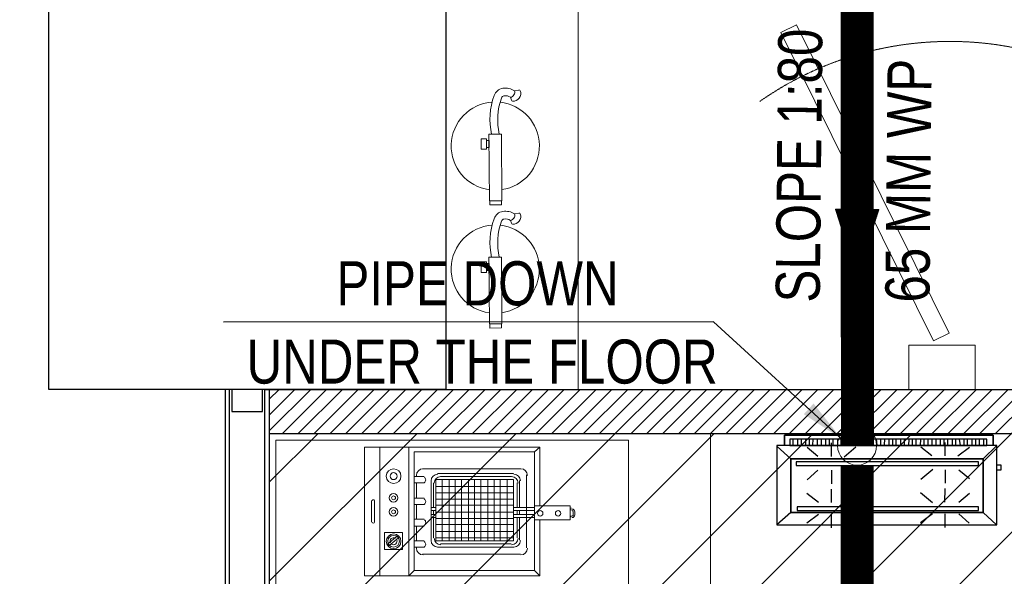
# Model space of a CAD drawing. Header units: millimetres. Extents: x 103872 to 294171, y 5570 to 32737.
# Tile 94 of 117: x 133992 to 136224, y 12887 to 14149. Entities that reach past the tile are written whole.
import ezdxf

# ---------------------------------------------------------------- set-up
doc = ezdxf.new("R2010")
doc.units = ezdxf.units.MM
doc.header["$LTSCALE"] = 2.5
doc.linetypes.add('DASHED', pattern=[19.05, 12.7, -6.35])
doc.linetypes.add('HIDDEN2', pattern=[4.7625, 3.175, -1.5875])
for name, color, linetype, lineweight in [('00-ABM-PHE-DRAINAGE TEXT', 7, 'Continuous', 18), ('00-ABM-WASTE PIPE', 3, 'Continuous', 0), ('A-WALL', 7, 'Continuous', 30), ('CKD Dimensions', 7, 'Continuous', 0), ('CKD Equipments', 252, 'Continuous', 0), ('Dimension', 40, 'Continuous', 0), ('ELEVATION 3', 23, 'Continuous', 13), ('EQUIPMENT', 210, 'Continuous', 0), ('Flow Direction', 1, 'Continuous', 0), ('FURNITURES', 30, 'Continuous', 15), ('HATCH LIGHT', 250, 'Continuous', 0), ('HATCH MEDIUM', 251, 'Continuous', 5), ('ROOM TEXT', 7, 'Continuous', 5), ('WALL', 132, 'Continuous', 25)]:
    doc.layers.add(name, color=color, linetype=linetype, lineweight=lineweight)
doc.layers.add('PDF2_Equipment', color=253, linetype='Continuous')
doc.layers.add('RCC', color=5, linetype='Continuous')
doc.styles.add('arial 0.80', font='arial.ttf', dxfattribs={"width": 0.8})
doc.styles.add('MTEXT', font='romans.shx', dxfattribs={"width": 0.85})
doc.styles.get("Standard").update_dxf_attribs({"font": 'GOTHIC.TTF'})
doc.dimstyles.get("Standard").update_dxf_attribs({"dimtxt": 0.18, "dimasz": 0.18, "dimexe": 0.18, "dimexo": 0.0625, "dimgap": 0.09, "dimtad": 0, "dimtih": 1, "dimtoh": 1, "dimdec": 4, "dimzin": 0, "dimdsep": 46, "dimtxsty": 'Standard', "dimcen": 0.09, "dimadec": 0, "dimazin": 0, "dimtfac": 1, "dimtdec": 4, "dimtofl": 0, "dimtmove": 0, "dimatfit": 3, "dimfxl": 1, "dimtolj": 1, "dimtzin": 0, "dimarcsym": 0})

# ---------------------------------------------------------------- blocks, each defined once
blk = doc.blocks.new('*U43')
at = {"color": 8}
for points in [[(0, 0), (6936.3, 0), (6936.3, -10), (0, -10)], [(0, -15), (50, -15), (50, -85), (0, -85)], [(0, -100), (6936.3, -100), (6936.3, -90), (0, -90)]]:
    blk.add_lwpolyline(points, close=True, dxfattribs=at)
blk = doc.blocks.new('fe')
at = {"color": 8}
for p, q in [((-120.2, 44.7), (-121.9, 54.2)), ((-105.6, 35.2), (-98.9, 37.2))]:
    blk.add_line(p, q, dxfattribs=at)
for points in [[(-22.1, 14.2), (128.9, 14.2), (128.9, -14.2), (-22.1, -14.2)], [(128.9, 13.2), (138.3, 13.2), (138.3, -13.2), (128.9, -13.2)], [(-12, -20.1), (12, -20.1), (12, -32.1), (-12, -32.1)], [(-8.1, -14.2), (8.1, -14.2), (8.1, -20.1), (-8.1, -20.1)]]:
    blk.add_lwpolyline(points, close=True, dxfattribs=at)
for centre, radius, start, end in [((4.8, 0), 100, 8.1407, 173.3121), ((-87.8, 23.6), 38.6, 146.9735, 188.4436), ((-119.1, 54.8), 2.9, 111.4978, 190.4916), ((-113.9, 41.5), 17.1, 353.9087, 111.4978), ((-117.3, 33.1), 12, 10.1624, 103.7845), ((-87.8, 23.6), 21.2, 146.9735, 188.4436), ((-99.7, 40), 2.9, 286.9384, 353.9087), ((-101.6, 21.6), 24.7, 188.4436, 251.142), ((-101.6, 21.6), 7.24, 188.4436, 251.142), ((-53.4, 152.4), 146.6, 249.8567, 282.3504), ((-54.1, 150), 161.6, 249.9338, 281.4511), ((4.8, 0), 100, 183.6164, 351.8593)]:
    blk.add_arc(centre, radius, start, end, dxfattribs=at)
blk = doc.blocks.new('G$CD5B1A49A')
at = {"color": 8}
for points in [[(490, 186.8), (490, 210), (17, 210), (17, 186.8)], [(17, 186.8), (17, 210), (490, 210), (490, 186.8)], [(37, 186.6), (37.1, 201), (37.1, 201)], [(47.4, 188.9), (47.5, 200.9), (47.5, 200.9)], [(55.4, 188.9), (55.5, 200.9), (55.5, 200.9)], [(137.8, 188.2), (137.9, 202.6), (137.9, 202.6)], [(145.8, 188.1), (145.9, 202.5), (145.9, 202.5)], [(153.8, 188), (153.9, 202.4), (153.9, 202.4)], [(164.2, 188), (164.3, 202.4), (164.3, 202.4)], [(172.2, 187.9), (172.3, 202.3), (172.3, 202.3)], [(182.6, 187.8), (182.7, 202.2), (182.7, 202.2)], [(190.6, 187.7), (190.7, 202.1), (190.7, 202.1)], [(198.6, 187.7), (198.7, 202.1), (198.7, 202.1)], [(209, 187.6), (209.1, 202), (209.1, 202)], [(217, 187.5), (217.1, 201.9), (217.1, 201.9)], [(227.4, 187.4), (225.9, 201.8), (225.9, 201.8)], [(235.4, 187.3), (235.5, 201.7), (235.5, 201.7)], [(244.2, 187.3), (244.3, 201.7), (244.3, 201.7)], [(254.6, 187.2), (254.7, 201.6), (254.7, 201.6)], [(262.6, 187.1), (262.7, 201.5), (262.7, 201.5)], [(270.6, 187.1), (270.7, 201.5), (270.7, 201.5)], [(281, 187), (281.1, 201.4), (281.1, 201.4)], [(289, 186.9), (289.1, 201.3), (289.1, 201.3)], [(299.4, 186.8), (299.5, 201.2), (299.5, 201.2)], [(307.4, 186.7), (307.5, 201.1), (307.5, 201.1)], [(315.4, 186.7), (315.5, 201.1), (315.5, 201.1)], [(325.8, 186.6), (325.9, 201), (325.9, 201)], [(333.8, 186.5), (333.9, 200.9), (333.9, 200.9)], [(442.6, 187.2), (442.7, 201.6), (442.7, 201.6)], [(450.6, 187.1), (450.7, 201.5), (450.7, 201.5)], [(459.4, 187.1), (459.5, 201.5), (459.5, 201.5)], [(469, 187), (469.1, 201.4), (469.1, 201.4)], [(31.3, 156.5), (0.6, 184.4), (0.6, 184.4)], [(65.8, 188.8), (65.9, 200.8), (65.9, 200.8)], [(92.5, 161.7), (68.6, 182.6), (68.6, 182.6)], [(73.8, 188.7), (73.9, 200.7), (73.9, 200.7)], [(81.8, 188.6), (81.9, 200.6), (81.9, 200.6)], [(92.2, 188.6), (92.3, 200.6), (92.3, 200.6)], [(101, 188.5), (101.1, 200.5), (101.1, 200.5)], [(110.6, 188.4), (110.7, 200.4), (110.7, 200.4)], [(119.4, 188.3), (119.5, 200.3), (119.5, 200.3)], [(123.7, 161.6), (123.8, 192.8), (123.8, 192.8)], [(127.4, 188.3), (127.5, 200.3), (127.5, 200.3)], [(152.5, 161.5), (179, 183.8), (179, 183.8)], [(350.9, 163.3), (326.2, 183.3), (326.2, 183.3)], [(342.6, 186.4), (342.7, 200.8), (342.7, 200.8)], [(352.2, 188), (352.3, 200.8), (352.3, 200.8)], [(361, 187.9), (361.1, 200.7), (361.1, 200.7)], [(370.6, 187.8), (370.7, 200.6), (370.7, 200.6)], [(379.4, 187.7), (379.5, 200.5), (379.5, 200.5)], [(381.3, 163.2), (381.4, 193.6), (381.4, 193.6)], [(387.4, 187.7), (387.5, 200.5), (387.5, 200.5)], [(397.8, 187.6), (397.9, 200.4), (397.9, 200.4)], [(405.8, 187.5), (405.9, 200.3), (405.9, 200.3)], [(410.1, 163.1), (436.6, 183), (436.6, 183)], [(416.2, 187.4), (413.9, 200.2), (413.9, 200.2)], [(424.2, 187.4), (424.3, 200.2), (424.3, 200.2)], [(432.2, 187.3), (432.3, 200.1), (432.3, 200.1)], [(467.7, 156.5), (498.2, 186.8), (498.2, 186.8)], [(498, 131.6), (508.4, 131.6), (508.4, 142), (498, 142)], [(92.4, 131.3), (68.3, 109), (68.3, 109)], [(123.6, 131.2), (123.5, 100), (123.5, 100)], [(154, 131.1), (178.7, 110.2), (178.7, 110.2)], [(353.2, 132.1), (325.9, 109.7), (325.9, 109.7)], [(381.2, 132), (381.1, 101.6), (381.1, 101.6)], [(412.4, 131.9), (436.3, 111.8), (436.3, 111.8)], [(381, 58.4), (381.1, 89.6), (381.1, 89.6)], [(94.6, 57.7), (68.2, 77.8), (68.2, 77.8)], [(123.4, 57.6), (123.5, 88), (123.5, 88)], [(153.8, 57.5), (178.6, 77.4), (178.6, 77.4)], [(353, 56.9), (325.8, 79.3), (325.8, 79.3)], [(412.2, 58.3), (436.2, 79), (436.2, 79)], [(31.3, 34.7), (0, 6.8), (0, 6.8)], [(94.5, 30.5), (68, 10.6), (68, 10.6)], [(123.3, 30.4), (123.2, 0), (123.2, 0)], [(153.7, 30.3), (178.4, 10.2), (178.4, 10.2)], [(352.9, 32.1), (325.6, 11.3), (325.6, 11.3)], [(380.9, 32), (380.8, 0.8), (380.8, 0.8)], [(412.1, 31.9), (436, 11), (436, 11)], [(467.7, 34.7), (497.6, 6.8), (497.6, 6.8)]]:
    blk.add_lwpolyline(points, dxfattribs=at)
for points in [[(475.5, 201.3), (29, 201.3), (29, 186.8), (475.5, 186.7)], [(498.2, 186.8), (0, 186.8), (0, 6.8), (498.2, 6.8)], [(467.7, 156.5), (467.7, 34.7), (31.3, 34.7), (31.3, 156.5)], [(31.3, 34.7), (467.7, 34.7), (467.7, 156.5), (31.3, 156.5)], [(457.3, 150.1), (43.7, 150.1), (43.6, 141.9), (457.3, 141.9)], [(43.6, 141.9), (457.3, 141.9), (457.3, 150.1), (43.6, 150.1)], [(456.9, 47.7), (45.7, 47.7), (45.7, 39.4), (456.9, 39.4)], [(45.7, 39.4), (456.9, 39.4), (456.9, 47.7), (45.7, 47.7)]]:
    blk.add_lwpolyline(points, close=True, dxfattribs=at)
blk = doc.blocks.new('G$C75B2A21B')
at = {"layer": 'PDF2_Equipment', "lineweight": 0}
for points in [[(158.3, 79.2), (292, 79.2), (292, 476.7), (0, 476.7), (0, 79.2), (126.6, 79.2)], [(170.6, 460.9), (121.4, 460.9)], [(292, 441.5), (0, 441.5)], [(292, 376.4), (0, 376.4), (12.3, 364.1)], [(158.3, 91.5), (281.4, 91.5), (281.4, 364.1), (12.3, 364.1), (12.3, 91.5), (126.6, 91.5)], [(65.1, 358.8), (63.3, 358.8)], [(79.2, 364.1), (79.2, 341.2)], [(112.6, 358.8), (79.2, 358.8)], [(112.6, 364.1), (112.6, 341.2)], [(128.4, 364.1), (128.4, 341.2)], [(161.8, 358.8), (128.4, 358.8)], [(175.9, 364.1), (175.9, 341.2)], [(211.1, 358.8), (175.9, 358.8)], [(225.1, 364.1), (225.1, 341.2)], [(228.7, 358.8), (225.1, 358.8)], [(49.3, 344.8), (49.3, 123.1)], [(242.7, 123.1), (242.7, 344.8)], [(216.4, 325.4), (80.9, 325.4)], [(131.9, 320.1), (86.2, 320.1)], [(86.2, 314.9), (86.2, 139)], [(100.3, 314.9), (100.3, 139)], [(116.1, 314.9), (116.1, 139)], [(130.2, 314.9), (130.2, 139)], [(131.9, 325.4), (131.9, 314.9)], [(139, 325.4), (139, 314.9)], [(147.8, 320.1), (139, 320.1)], [(144.2, 314.9), (144.2, 139)], [(147.8, 325.4), (147.8, 314.9)], [(154.8, 325.4), (154.8, 314.9)], [(211.1, 320.1), (154.8, 320.1)], [(160.1, 314.9), (160.1, 139)], [(174.1, 314.9), (174.1, 139)], [(188.2, 314.9), (188.2, 139)], [(202.3, 314.9), (202.3, 139)], [(65.1, 311.3), (65.1, 139)], [(72.1, 304.3), (72.1, 144.2)], [(218.1, 300.8), (79.2, 300.8)], [(225.1, 144.2), (225.1, 304.3)], [(232.2, 139), (232.2, 311.3)], [(218.1, 285), (79.2, 285)], [(218.1, 270.9), (79.2, 270.9)], [(218.1, 256.8), (79.2, 256.8)], [(218.1, 241), (79.2, 241)], [(218.1, 226.9), (79.2, 226.9)], [(218.1, 212.8), (79.2, 212.8)], [(218.1, 197), (79.2, 197)], [(218.1, 182.9), (79.2, 182.9)], [(218.1, 168.9), (79.2, 168.9)], [(218.1, 153), (79.2, 153)], [(139, 139), (139, 91.5), (131.9, 91.5), (131.9, 139)], [(154.8, 139), (154.8, 91.5), (147.8, 91.5), (147.8, 139)], [(80.9, 124.9), (131.9, 124.9)], [(86.2, 130.2), (131.9, 130.2)], [(139, 130.2), (147.8, 130.2)], [(139, 124.9), (147.8, 124.9)], [(154.8, 130.2), (211.1, 130.2)], [(154.8, 124.9), (216.4, 124.9)], [(12.3, 91.5), (0, 79.2)], [(63.3, 109.1), (228.7, 109.1)], [(281.4, 91.5), (292, 79.2)], [(133.7, 10.6), (133.7, 7)], [(135.4, 10.6), (135.4, 7)], [(146, 3.5), (139, 3.5)], [(146, 0), (139, 0)], [(149.5, 10.6), (149.5, 7)], [(153, 10.6), (153, 7)]]:
    blk.add_lwpolyline(points, dxfattribs=at)
for points in [[(170.3, 459, -0.816435), (170.6, 453.8), (121.4, 453.8, -0.816435), (121.7, 459)], [(65.1, 364.1), (65.1, 341.2, 0.537102), (77.8, 341.3)], [(161.8, 364.1), (161.8, 341.2, 0.537102), (174.6, 341.3)], [(211.1, 364.1), (211.1, 341.2, 0.537102), (223.8, 341.3)]]:
    blk.add_lwpolyline(points, format="xyb", dxfattribs=at)
for points in [[(98.5, 430.9), (59.8, 430.9), (59.8, 390.5), (98.5, 390.5)], [(68.6, 420.4), (72.1, 423.9), (89.7, 402.8), (86.2, 399.3)], [(79.2, 139), (218.1, 139), (218.1, 314.9), (79.2, 314.9)], [(158.3, 91.5), (126.6, 91.5), (126.6, 10.6), (158.3, 10.6)]]:
    blk.add_lwpolyline(points, close=True, dxfattribs=at)
for centre, radius in [((78.3, 410.7), 16.7), ((226, 410.7), 16.7), ((78.3, 410.7), 13.2), ((145.1, 410.7), 9.67), ((145.1, 410.7), 4.4), ((176.8, 410.7), 9.67), ((176.8, 410.7), 4.4), ((226, 410.7), 7.92), ((141.6, 78.3), 6.16), ((141.6, 37.8), 6.16)]:
    blk.add_circle(centre, radius, dxfattribs=at)
for centre, radius, start, end in [((78.3, 410.7), 7.92, 144.9647, 297.4878), ((78.3, 410.7), 7.92, 327.5299, 114.9226), ((62.4, 343.9), 15, 90, 180), ((227.8, 343.9), 15, 0, 90), ((120.5, 345.6), 7.92, 213.5193, 326.4807), ((80, 310.5), 15, 90, 180), ((85.3, 303.4), 15, 90, 180), ((210.2, 303.4), 15, 0, 90), ((215.5, 310.5), 15, 0, 90), ((80, 138.1), 15, 180, 270), ((85.3, 143.4), 15, 180, 270), ((210.2, 143.4), 15, 270, 360), ((215.5, 138.1), 15, 270, 360), ((62.4, 122.2), 15, 180, 270), ((227.8, 122.2), 15, 270, 360), ((138.1, 6.2), 6.16, 179.9999, 270.0001), ((138.1, 6.2), 2.64, 179.9999, 270.0001), ((145.1, 6.2), 6.16, 269.9999, 0.0001), ((145.1, 6.2), 2.64, 269.9999, 0.0001)]:
    blk.add_arc(centre, radius, start, end, dxfattribs=at)
blk = doc.blocks.new('ARCH')
at = {"layer": 'HATCH LIGHT'}
h = blk.add_hatch(dxfattribs=at)
h.set_pattern_fill('ANSI31', color=8, scale=8)
h.set_pattern_definition([(45, (28372.406, 2544.914), (-17.960512, 17.960512), [])])
h.paths.add_polyline_path([(118320.8, 13310.6), (115720.8, 13310.6), (115720.8, 13210.6), (118220.8, 13210.6), (118220.8, 11710.6), (118220.8, 11410.6), (118320.8, 11410.6)])
at = {"layer": 'CKD Equipments', "color": 8}
blk.add_lwpolyline([(115735.4, 13195.2), (115735.4, 12620.2), (116535.4, 12620.2), (116535.4, 13195.2), (115735.4, 13195.2)], dxfattribs=at)
at = {"layer": 'EQUIPMENT', "color": 8, "linetype": 'DASHED', "lineweight": 18, "ltscale": 800}
blk.add_lwpolyline([(115720.8, 13210.6), (115720.8, 10791.8), (116720.8, 10791.8), (116720.8, 13210.6)], close=True, dxfattribs=at)
at = {"layer": 'FURNITURES', "color": 8}
for p, q in [((116420.8, 14230.8), (116420.8, 13310.6)), ((117170.8, 13410.6), (117170.8, 13310.6)), ((117320.8, 13410.6), (117170.8, 13410.6)), ((117320.8, 13310.6), (117320.8, 13410.6)), ((117170.8, 13310.6), (117320.8, 13310.6))]:
    blk.add_line(p, q, dxfattribs=at)
at = {"layer": 'FURNITURES', "color": 8, "ltscale": 1.5}
blk.add_lwpolyline([(117261.6, 13438.2), (116916, 14137.5), (116880.4, 14119.9), (117226, 13420.6)], close=True, dxfattribs=at)
at = {"layer": 'HATCH MEDIUM', "color": 8, "linetype": 'HIDDEN2', "ltscale": 0.15}
blk.add_arc((117263.4, 13349.9), 750, 57.6108, 125.0699, dxfattribs=at)
at = {"layer": 'RCC', "color": 8}
blk.add_lwpolyline([(115220.8, 14210.6), (116120.8, 14210.6), (116120.8, 13310.6), (115220.8, 13310.6)], close=True, dxfattribs=at)
at = {"layer": 'WALL', "color": 8}
for p, q in [((115720.8, 13310.6), (118320.8, 13310.6)), ((115720.8, 13210.6), (118220.8, 13210.6))]:
    blk.add_line(p, q, dxfattribs=at)
at = {"layer": 'A-WALL', "color": 8}
blk.add_blockref('G$CD5B1A49A', (116871.4, 12996.5, -0.1), dxfattribs=at)
at = {"layer": 'CKD Dimensions', "color": 8, "ltscale": 0.25, "rotation": 90}
blk.add_blockref('G$C75B2A21B', (116413.2, 12887.9), dxfattribs=at)
at = {"layer": 'ELEVATION 3', "color": 8, "rotation": 270.4202872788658}
for p in [(116233.1, 13867.4), (116233.1, 13588.2)]:
    blk.add_blockref('fe', p, dxfattribs=at)
at = {"layer": 'WALL', "color": 8, "xscale": -1, "rotation": 89.99999999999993}
blk.add_blockref('*U43', (115620.8, 13310.6), dxfattribs=at)
at = {"layer": 'ROOM TEXT', "color": 7, "insert": (118053.4, 13852.7, 0.2), "char_height": 90, "attachment_point": 7, "style": 'MTEXT'}
blk.add_mtext_dynamic_manual_height_columns('\\A1;\\pi162.53677;Area: 46.3sqm\\P\\pi373.82248;22 PAX', width=1162.931, gutter_width=1.8, heights=[0], dxfattribs=at)
blk = doc.blocks.new('arrow direction')
at = {"linetype": 'Continuous'}
h = blk.add_hatch(dxfattribs=at)
h.set_pattern_fill('ANSI31', color=256, scale=1.5)
h.set_pattern_definition([(45, (14896.56726, 162392.98008), (-0.13258252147, 0.13258252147), [])])
h.paths.add_polyline_path([(-46.3, -29.7), (46.3, 0), (24.2, 7.1), (-46.3, 29.7)])
blk.add_lwpolyline([(-46.3, -29.7), (46.3, 0), (46.3, 0), (-46.3, 29.7)], close=True, dxfattribs=at)

msp = doc.modelspace()

# ---------------------------------------------------------------- block references
at = {"layer": 'Dimension'}
msp.add_blockref('ARCH', (18837.3, 0), dxfattribs=at)

# ---------------------------------------------------------------- next in the draw order: block references
msp.add_blockref('ARCH', (-8808, 0), dxfattribs=at)

# ---------------------------------------------------------------- next in the draw order: hatches: boundary and pattern name
h = msp.add_hatch(dxfattribs=at)
h.set_pattern_fill('ANSI31', color=5, scale=50)
h.paths.add_polyline_path([(137058.2, 13210.6), (134558.2, 13210.6), (134558.2, 8500.6), (137058.2, 8500.6)])

# ---------------------------------------------------------------- next in the draw order: linework, layer by layer
at = {"layer": '00-ABM-WASTE PIPE', "const_width": 75, "elevation": -37300.9}
for points in [[(134558.2, 17069.6), (134558.2, 14210.6), (135890.5, 14210.6), (135891.3, 13184.3)], [(135890.5, 13139), (135890.5, 12092.3)]]:
    msp.add_lwpolyline(points, dxfattribs=at)
at = {"layer": '00-ABM-WASTE PIPE'}
msp.add_circle((135890.5, 13183.2, -37300.9), 44.3, dxfattribs=at)
at = {"layer": 'Dimension', "color": 5}
msp.add_lwpolyline([(137058.2, 13210.6), (134558.2, 13210.6), (134558.2, 8500.6), (137058.2, 8500.6)], close=True, dxfattribs=at)

# ---------------------------------------------------------------- next in the draw order: block references
at = {"layer": 'Flow Direction', "xscale": -1.657176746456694, "yscale": 1.657176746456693, "zscale": 1.657176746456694, "rotation": 89.8352998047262}
msp.add_blockref('arrow direction', (135890.3, 13642.3, -37300.9), dxfattribs=at)

# ---------------------------------------------------------------- next in the draw order: texts
at = {"layer": '00-ABM-PHE-DRAINAGE TEXT', "style": 'arial 0.80', "width": 0.8}
for s, p in [('SLOPE 1:80', (135805.8, 13507.3)), ('65 MM WP', (136054.3, 13507.3))]:
    msp.add_text(s, height=100, rotation=89.4421, dxfattribs=at).set_placement(p)
for s, p in [('PIPE DOWN ', (134710.4, 13501.3, 0.1)), ('UNDER THE FLOOR', (134506.7, 13323.8, 0.1))]:
    msp.add_text(s, height=100, dxfattribs=at).set_placement(p)

# ---------------------------------------------------------------- next in the draw order: leaders
at = {"layer": '00-ABM-PHE-DRAINAGE TEXT'}
msp.add_leader([(135854.6, 13199), (135565.1, 13463.6), (134454.2, 13463.5)], dimstyle='Standard', override={"dimasz": 100}, dxfattribs=at)

doc.saveas('drawing.dxf')
